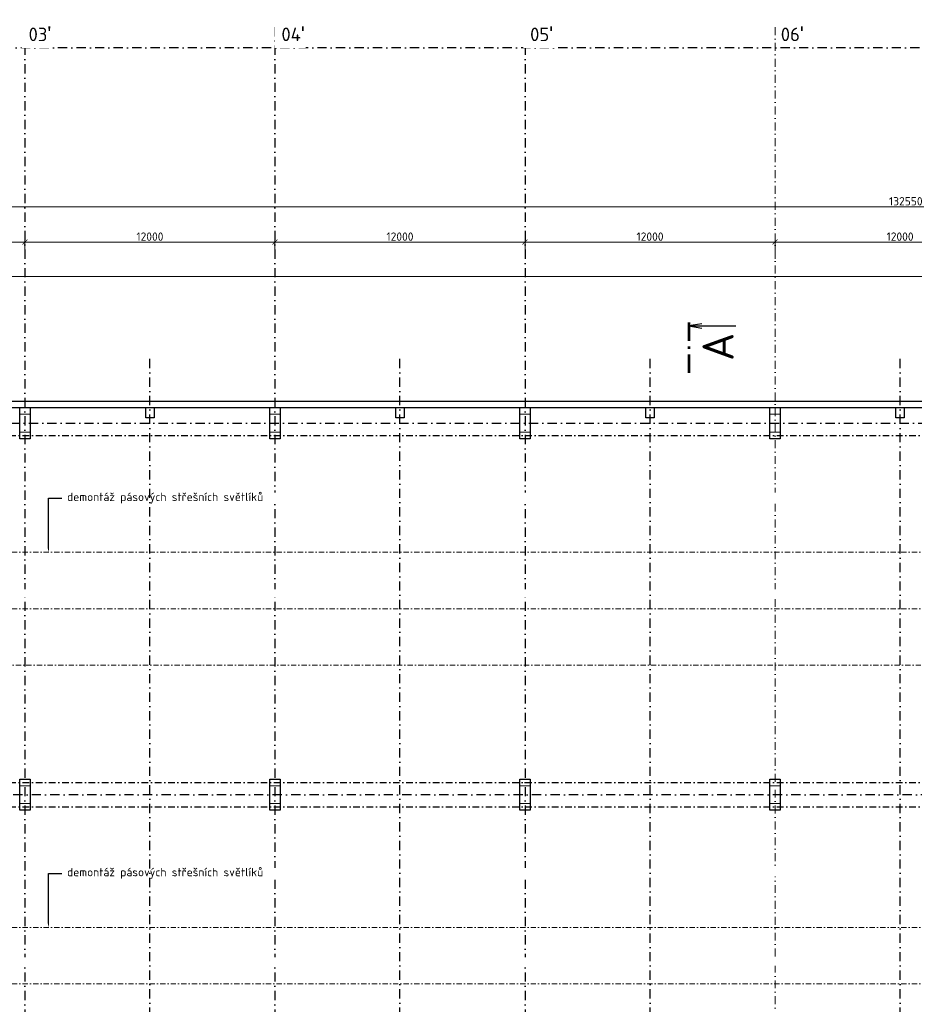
# Model space of a CAD drawing. Header units: millimetres. Extents: x -29085 to 3627694, y -159961 to 2281735.
# Tile 97 of 229: x 243678 to 286613, y 147607 to 194838. Entities that reach past the tile are written whole.
import ezdxf
from ezdxf import colors
from ezdxf.entities.mleader import LeaderData, LeaderLine
from ezdxf.enums import TextEntityAlignment as Align
from ezdxf.math import Vec2, Vec3

# ---------------------------------------------------------------- set-up
doc = ezdxf.new("R2010")
doc.units = ezdxf.units.MM
doc.linetypes.add('DASHDOT', pattern=[25.4, 12.7, -6.35, 0, -6.35])
doc.linetypes.add('ČERCHOVANÁ', pattern=[25.4, 12.7, -6.35, 0, -6.35])
doc.styles.add('A99_kota', font='isocpeur.ttf', dxfattribs={"height": 2})
doc.styles.add('A99_popis', font='isocpeur.ttf')
doc.styles.add('ad_popis 100', font='isocpeur.ttf', dxfattribs={"height": 200})
doc.dimstyles.new('A99_kota_200 new', dxfattribs={"dimscale": 200, "dimtxt": 2, "dimasz": 1.2, "dimexe": 0.5, "dimexo": 1.5, "dimgap": 0.3, "dimtad": 1, "dimdec": 0, "dimzin": 3, "dimdsep": 46, "dimtxsty": 'A99_kota', "dimblk": 'ARCHTICK', "dimcen": 2.5, "dimazin": 2, "dimtfac": 0.75, "dimtdec": 0, "dimtmove": 2, "dimatfit": 0, "dimfxl": 4, "dimfxlon": 1, "dimtolj": 1, "dimtzin": 0, "dimlwd": 5, "dimlwe": 5, "dimarcsym": 0})

# ---------------------------------------------------------------- blocks, each defined once
blk = doc.blocks.new('*U218')
at = {"color": 0, "linetype": 'ByBlock'}
for p, q in [((-11.27, 0), (-11.27, -11.25)), ((446.48, 0), (446.48, -11.25))]:
    blk.add_line(p, q, dxfattribs=at)
at = {"color": 0, "linetype": 'ByBlock', "const_width": 0.63}
for points in [[(-12.15, 0), (-7.65, 0)], [(-6.39, 0), (-5.76, 0)], [(-4.5, 0), (0, 0)], [(439.71, 0), (435.21, 0)], [(441.6, 0), (440.97, 0)], [(447.36, 0), (442.86, 0)]]:
    blk.add_lwpolyline(points, dxfattribs=at)
at = {"color": 0, "linetype": 'ByBlock'}
for points in [[(-11.82, -3.1), (-11.27, 0), (-10.72, -3.1)], [(447.03, -3.1), (446.48, 0), (445.93, -3.1)]]:
    blk.add_lwpolyline(points, dxfattribs=at)
at = {"color": 0, "linetype": 'ByBlock', "style": 'A99_popis', "flags": 12}
blk.add_attdef('OZNŘ_2K', text='', height=5, dxfattribs=at).set_placement((444.84, -10.73), align=Align.RIGHT)
at = {"color": 0, "linetype": 'ByBlock', "style": 'A99_popis'}
blk.add_attdef('OZNŘ_1K', (-9.63, -10.73), '', height=5, dxfattribs=at)
blk = doc.blocks.new('_ArchTick')
at = {"color": 0, "linetype": 'ByBlock', "const_width": 0.15}
blk.add_lwpolyline([(-0.5, -0.5), (0.5, 0.5)], dxfattribs=at)
blk = doc.blocks.new('*D2402')
at = {"color": 0, "lineweight": 5}
for p, q in [((231929, 183373), (231929, 184273)), ((243929, 183373), (243929, 184273)), ((231929, 184173), (243929, 184173))]:
    blk.add_line(p, q, dxfattribs=at)
at = {"layer": 'Defpoints', "color": 0}
for p in [(243929, 184173), (231929, 178307), (243929, 178307)]:
    blk.add_point(p, dxfattribs=at)
at = {"color": 0, "lineweight": 5, "xscale": 240, "yscale": 240, "zscale": 240, "rotation": 180}
blk.add_blockref('_ArchTick', (231929, 184173), dxfattribs=at)
at = {"color": 0, "lineweight": 5, "xscale": 240, "yscale": 240, "zscale": 240}
blk.add_blockref('_ArchTick', (243929, 184173), dxfattribs=at)
at = {"color": 0, "insert": (237929, 184433), "char_height": 400, "attachment_point": 5, "style": 'A99_kota'}
blk.add_mtext('\\A1;12000', dxfattribs=at)
blk = doc.blocks.new('*D2401')
at = {"color": 0, "lineweight": 5}
for p, q in [((243929, 183373), (243929, 184273)), ((255929, 183373), (255929, 184273)), ((243929, 184173), (255929, 184173))]:
    blk.add_line(p, q, dxfattribs=at)
at = {"layer": 'Defpoints', "color": 0}
for p in [(255929, 184173), (243929, 178307), (255929, 178307)]:
    blk.add_point(p, dxfattribs=at)
at = {"color": 0, "lineweight": 5, "xscale": 240, "yscale": 240, "zscale": 240, "rotation": 180}
blk.add_blockref('_ArchTick', (243929, 184173), dxfattribs=at)
at = {"color": 0, "lineweight": 5, "xscale": 240, "yscale": 240, "zscale": 240}
blk.add_blockref('_ArchTick', (255929, 184173), dxfattribs=at)
at = {"color": 0, "insert": (249929, 184433), "char_height": 400, "attachment_point": 5, "style": 'A99_kota'}
blk.add_mtext('\\A1;12000', dxfattribs=at)
blk = doc.blocks.new('*D2400')
at = {"color": 0, "lineweight": 5}
for p, q in [((255929, 183373), (255929, 184273)), ((267929, 183373), (267929, 184273)), ((255929, 184173), (267929, 184173))]:
    blk.add_line(p, q, dxfattribs=at)
at = {"layer": 'Defpoints', "color": 0}
for p in [(267929, 184173), (255929, 178307), (267929, 178307)]:
    blk.add_point(p, dxfattribs=at)
at = {"color": 0, "lineweight": 5, "xscale": 240, "yscale": 240, "zscale": 240, "rotation": 180}
blk.add_blockref('_ArchTick', (255929, 184173), dxfattribs=at)
at = {"color": 0, "lineweight": 5, "xscale": 240, "yscale": 240, "zscale": 240}
blk.add_blockref('_ArchTick', (267929, 184173), dxfattribs=at)
at = {"color": 0, "insert": (261929, 184433), "char_height": 400, "attachment_point": 5, "style": 'A99_kota'}
blk.add_mtext('\\A1;12000', dxfattribs=at)
blk = doc.blocks.new('*D2399')
at = {"color": 0, "lineweight": 5}
for p, q in [((267929, 183373), (267929, 184273)), ((279929, 183373), (279929, 184273)), ((267929, 184173), (279929, 184173))]:
    blk.add_line(p, q, dxfattribs=at)
at = {"layer": 'Defpoints', "color": 0}
for p in [(279929, 184173), (267929, 178307), (279929, 178307)]:
    blk.add_point(p, dxfattribs=at)
at = {"color": 0, "lineweight": 5, "xscale": 240, "yscale": 240, "zscale": 240, "rotation": 180}
blk.add_blockref('_ArchTick', (267929, 184173), dxfattribs=at)
at = {"color": 0, "lineweight": 5, "xscale": 240, "yscale": 240, "zscale": 240}
blk.add_blockref('_ArchTick', (279929, 184173), dxfattribs=at)
at = {"color": 0, "insert": (273929, 184433), "char_height": 400, "attachment_point": 5, "style": 'A99_kota'}
blk.add_mtext('\\A1;12000', dxfattribs=at)
blk = doc.blocks.new('*D2398')
at = {"color": 0, "lineweight": 5}
for p, q in [((279929, 183373), (279929, 184273)), ((291929, 183373), (291929, 184273)), ((279929, 184173), (291929, 184173))]:
    blk.add_line(p, q, dxfattribs=at)
at = {"layer": 'Defpoints', "color": 0}
for p in [(291929, 184173), (279929, 178307), (291929, 178307)]:
    blk.add_point(p, dxfattribs=at)
at = {"color": 0, "lineweight": 5, "xscale": 240, "yscale": 240, "zscale": 240, "rotation": 180}
blk.add_blockref('_ArchTick', (279929, 184173), dxfattribs=at)
at = {"color": 0, "lineweight": 5, "xscale": 240, "yscale": 240, "zscale": 240}
blk.add_blockref('_ArchTick', (291929, 184173), dxfattribs=at)
at = {"color": 0, "insert": (285929, 184433), "char_height": 400, "attachment_point": 5, "style": 'A99_kota'}
blk.add_mtext('\\A1;12000', dxfattribs=at)
blk = doc.blocks.new('*D2384')
at = {"color": 0, "lineweight": 5}
for p, q in [((219929, 185069), (219929, 185969)), ((219929, 185869), (352479, 185869)), ((352479, 185069), (352479, 185969))]:
    blk.add_line(p, q, dxfattribs=at)
at = {"layer": 'Defpoints', "color": 0}
for p in [(352479, 185869), (219929, 178307), (352479, 178307)]:
    blk.add_point(p, dxfattribs=at)
at = {"color": 0, "lineweight": 5, "xscale": 240, "yscale": 240, "zscale": 240, "rotation": 180}
blk.add_blockref('_ArchTick', (219929, 185869), dxfattribs=at)
at = {"color": 0, "lineweight": 5, "xscale": 240, "yscale": 240, "zscale": 240}
blk.add_blockref('_ArchTick', (352479, 185869), dxfattribs=at)
at = {"color": 0, "insert": (286204, 186129), "char_height": 400, "attachment_point": 5, "style": 'A99_kota'}
blk.add_mtext('\\A1;132550', dxfattribs=at)
blk = doc.blocks.new('*D2380')
at = {"color": 0, "lineweight": 5}
for p, q in [((219379, 181716), (219379, 182616)), ((219379, 182516), (393959, 182516)), ((393959, 181716), (393959, 182616))]:
    blk.add_line(p, q, dxfattribs=at)
at = {"layer": 'Defpoints', "color": 0}
for p in [(393959, 182516), (219379, 176533), (393959, 175663)]:
    blk.add_point(p, dxfattribs=at)
at = {"color": 0, "lineweight": 5, "xscale": 240, "yscale": 240, "zscale": 240, "rotation": 180}
blk.add_blockref('_ArchTick', (219379, 182516), dxfattribs=at)
at = {"color": 0, "lineweight": 5, "xscale": 240, "yscale": 240, "zscale": 240}
blk.add_blockref('_ArchTick', (393959, 182516), dxfattribs=at)
at = {"color": 0, "insert": (306669, 182776), "char_height": 400, "attachment_point": 5, "style": 'A99_kota'}
blk.add_mtext('\\A1;174580', dxfattribs=at)

msp = doc.modelspace()

# ---------------------------------------------------------------- linework, layer by layer
at = {"color": 251, "linetype": 'DASHDOT', "ltscale": 35}
for p, q in [((243929, 194483.3), (243929, 89198.3)), ((255929, 194483.3), (255929, 89198.3)), ((267929, 194483.3), (267929, 89198.3)), ((210329, 175483.3), (352729, 175483.3)), ((364729, 157663.3), (210329, 157663.3))]:
    msp.add_line(p, q, dxfattribs=at)
at = {"color": 251, "linetype": 'DASHDOT', "lineweight": 5, "ltscale": 30}
msp.add_line((279929, 194483.3), (279929, 89198.3), dxfattribs=at)
at = {"color": 251}
for p, q in [((225729, 176533.3), (375579, 176533.3)), ((226129, 176233.3), (352229, 176233.3))]:
    msp.add_line(p, q, dxfattribs=at)
at = {"color": 251, "linetype": 'ČERCHOVANÁ', "ltscale": 25}
for p, q in [((219679, 174893.3), (352729, 174893.3)), ((219679, 158253.3), (352729, 158253.3)), ((219679, 157073.3), (364729, 157073.3))]:
    msp.add_line(p, q, dxfattribs=at)
at = {"color": 251, "linetype": 'ČERCHOVANÁ', "lineweight": 9, "ltscale": 20}
for p, q in [((226029, 169288.6), (346379, 169288.6)), ((226029, 166583.4), (346379, 166583.4)), ((226029, 151288.6), (358379, 151288.6)), ((226029, 148583.4), (358379, 148583.4))]:
    msp.add_line(p, q, dxfattribs=at)
at = {"color": 251, "linetype": 'DASHDOT', "ltscale": 35}
msp.add_lwpolyline([(366879, 193483.3), (218304, 193483.3)], dxfattribs=at)
at = {"color": 251, "linetype": 'Continuous', "ltscale": 2}
for points in [[(244179, 174733.3), (243679, 174733.3), (243679, 176233.3), (244179, 176233.3)], [(244179, 174733.3), (243679, 174733.3), (243679, 176233.3), (244179, 176233.3)], [(256179, 174733.3), (255679, 174733.3), (255679, 176233.3), (256179, 176233.3)], [(256179, 174733.3), (255679, 174733.3), (255679, 176233.3), (256179, 176233.3)], [(268179, 174733.3), (267679, 174733.3), (267679, 176233.3), (268179, 176233.3)], [(268179, 174733.3), (267679, 174733.3), (267679, 176233.3), (268179, 176233.3)], [(280179, 174733.3), (279679, 174733.3), (279679, 176233.3), (280179, 176233.3)], [(280179, 174733.3), (279679, 174733.3), (279679, 176233.3), (280179, 176233.3)], [(244179, 156913.3), (243679, 156913.3), (243679, 158413.3), (244179, 158413.3)], [(244179, 156913.3), (243679, 156913.3), (243679, 158413.3), (244179, 158413.3)], [(256179, 156913.3), (255679, 156913.3), (255679, 158413.3), (256179, 158413.3)], [(256179, 156913.3), (255679, 156913.3), (255679, 158413.3), (256179, 158413.3)], [(268179, 156913.3), (267679, 156913.3), (267679, 158413.3), (268179, 158413.3)], [(268179, 156913.3), (267679, 156913.3), (267679, 158413.3), (268179, 158413.3)], [(280179, 156913.3), (279679, 156913.3), (279679, 158413.3), (280179, 158413.3)], [(280179, 156913.3), (279679, 156913.3), (279679, 158413.3), (280179, 158413.3)]]:
    msp.add_lwpolyline(points, close=True, dxfattribs=at)
at = {"color": 251, "linetype": 'Continuous', "lineweight": 20, "ltscale": 2}
for points in [[(243679, 176233.3), (244179, 176233.3), (244179, 175913.3), (243679, 175913.3)], [(255679, 176233.3), (256179, 176233.3), (256179, 175913.3), (255679, 175913.3)], [(267679, 176233.3), (268179, 176233.3), (268179, 175913.3), (267679, 175913.3)], [(279679, 176233.3), (280179, 176233.3), (280179, 175913.3), (279679, 175913.3)], [(243679, 175053.3), (244179, 175053.3), (244179, 174733.3), (243679, 174733.3)], [(255679, 175053.3), (256179, 175053.3), (256179, 174733.3), (255679, 174733.3)], [(267679, 175053.3), (268179, 175053.3), (268179, 174733.3), (267679, 174733.3)], [(279679, 175053.3), (280179, 175053.3), (280179, 174733.3), (279679, 174733.3)], [(243679, 158413.3), (244179, 158413.3), (244179, 158093.3), (243679, 158093.3)], [(255679, 158413.3), (256179, 158413.3), (256179, 158093.3), (255679, 158093.3)], [(267679, 158413.3), (268179, 158413.3), (268179, 158093.3), (267679, 158093.3)], [(279679, 158413.3), (280179, 158413.3), (280179, 158093.3), (279679, 158093.3)], [(243679, 157233.3), (244179, 157233.3), (244179, 156913.3), (243679, 156913.3)], [(255679, 157233.3), (256179, 157233.3), (256179, 156913.3), (255679, 156913.3)], [(267679, 157233.3), (268179, 157233.3), (268179, 156913.3), (267679, 156913.3)], [(279679, 157233.3), (280179, 157233.3), (280179, 156913.3), (279679, 156913.3)]]:
    msp.add_lwpolyline(points, close=True, dxfattribs=at)
at = {"color": 251, "ltscale": 2}
for points in [[(250129, 175733.3), (249729, 175733.3), (249729, 176233.3), (250129, 176233.3)], [(262129, 175733.3), (261729, 175733.3), (261729, 176233.3), (262129, 176233.3)], [(274129, 175733.3), (273729, 175733.3), (273729, 176233.3), (274129, 176233.3)], [(286129, 175733.3), (285729, 175733.3), (285729, 176233.3), (286129, 176233.3)]]:
    msp.add_lwpolyline(points, close=True, dxfattribs=at)
at = {"color": 251, "linetype": 'ČERCHOVANÁ', "lineweight": 9, "ltscale": 20}
msp.add_lwpolyline([(346379, 163877.9), (226029, 163877.9)], dxfattribs=at)

# ---------------------------------------------------------------- block references
at = {"color": 251}
ref = msp.add_blockref('*U218', (275796.5, 90850.8), dxfattribs=dict(at, xscale=200, yscale=200, zscale=200, rotation=90))
ref.add_attrib('OZNŘ_1K', 'A', (277942.5, 88924.3), dxfattribs={"color": 0, "linetype": 'ByBlock', "height": 1500, "rotation": 90, "style": 'A99_popis'})
ref.add_attrib('OZNŘ_2K', 'A', dxfattribs={"color": 0, "linetype": 'ByBlock', "height": 1500, "rotation": 90, "style": 'A99_popis', "flags": 12}).set_placement((277941.6, 179819.8), align=Align.RIGHT)

# ---------------------------------------------------------------- texts
at = {"color": 251, "lineweight": 0, "insert": (280204, 194513.3), "char_height": 650, "attachment_point": 1, "style": 'ad_popis 100'}
msp.add_mtext_dynamic_manual_height_columns("06{\\fArial|b0|i0|c238|p34;\\H1.08333x;'}", width=832.5, gutter_width=1000, heights=[0], dxfattribs=at)

# ---------------------------------------------------------------- dimensions: what is measured, and where the dimension line sits
at = {"color": 251}
for base, p1, p2, picture, middle in [((352479, 185868.5), (219929, 178306.9), (352479, 178306.9), '*D2384', (286204, 186128.5)), ((243929, 184172.9), (231929, 178306.9), (243929, 178306.9), '*D2402', (237929, 184432.9)), ((255929, 184172.9), (243929, 178306.9), (255929, 178306.9), '*D2401', (249929, 184432.9)), ((267929, 184172.9), (255929, 178306.9), (267929, 178306.9), '*D2400', (261929, 184432.9)), ((279929, 184172.9), (267929, 178306.9), (279929, 178306.9), '*D2399', (273929, 184432.9)), ((291929, 184172.9), (279929, 178306.9), (291929, 178306.9), '*D2398', (285929, 184432.9)), ((393959, 182515.6), (219379, 176533.3), (393959, 175663.3), '*D2380', (306669, 182775.6))]:
    dim = msp.add_linear_dim(base=base, p1=p1, p2=p2, dimstyle='A99_kota_200 new', override={"dimscale": 1, "dimtix": 1, "dimtofl": 1, "dimtmove": 1, "dimatfit": 1}, dxfattribs=at)
    dim.commit()
    dim.dimension.update_dxf_attribs({"geometry": picture, "text_midpoint": middle})

# ---------------------------------------------------------------- next in the draw order: texts
at = {"color": 251, "lineweight": 0, "char_height": 650, "attachment_point": 1, "style": 'ad_popis 100', "bg_fill": 2}
for s, insert in [("03{\\fArial|b0|i0|c238|p34;\\H1.08333x;'}", (244104, 194513.3)), ("04{\\fArial|b0|i0|c238|p34;\\H1.08333x;'}", (256239, 194513.3)), ("05{\\fArial|b0|i0|c238|p34;\\H1.08333x;'}", (268174.1, 194513.3))]:
    msp.add_mtext_dynamic_manual_height_columns(s, width=832.5, gutter_width=1000, heights=[0], dxfattribs=dict(at, insert=insert))

# ---------------------------------------------------------------- next in the draw order: leaders
at = {"color": 251, "lineweight": 9}
ml = msp.add_multileader_mtext('Standard', dxfattribs=at)
ml.set_content('\\A1;{\\C256;demontáž pásových střešních světlíků}', color=1, style='A99_popis')
ml.set_leader_properties(color=256, linetype='ByLayer', lineweight=-1)
ml.build(insert=Vec2(0, 0))
ml.multileader.update_dxf_attribs({"dogleg_length": 3.23, "arrow_head_size": 200, "scale": 200})
ctx = ml.context
ctx.base_point, ctx.scale, ctx.char_height, ctx.arrow_head_size, ctx.landing_gap_size, ctx.plane_origin = Vec3(245704, 171888.3), 200, 400, 200, 250, Vec3(251674, 167392.2)
notes = []
notes.append((ctx, [(0, (1, 1, 0), (245059, 171888.3), (1, 0), 645, [(0, [(245059, 169288.6)], 0, [])])]))
ctx.mtext.insert, ctx.mtext.width, ctx.mtext.flow_direction = Vec3(245954, 172148.3), 9848.317, 5
ctx.mtext.has_bg_fill, ctx.mtext.bg_color, ctx.mtext.bg_scale_factor, ctx.mtext.bg_transparency, ctx.mtext.use_window_bg_color = 1, -1073741824, 1, 0, 1
ml = msp.add_multileader_mtext('Standard', dxfattribs=at)
ml.set_content('\\A1;{\\C256;výměna sekčních vrat}', color=1, style='A99_popis')
ml.set_leader_properties(color=256, linetype='ByLayer', lineweight=-1)
ml.build(insert=Vec2(0, 0))
ml.multileader.update_dxf_attribs({"dogleg_length": 1, "arrow_head_size": 200, "scale": 200})
ctx = ml.context
ctx.base_point, ctx.scale, ctx.char_height, ctx.arrow_head_size, ctx.landing_gap_size, ctx.plane_origin = Vec3(223349, 167250.8), 200, 400, 200, 250, Vec3(223664, 158215)
notes.append((ctx, [(0, (1, 1, 0), (222704, 167250.8), (1, 0), 645, [(0, [(219719, 167250.8)], 0, [])])]))
ctx.mtext.insert, ctx.mtext.width, ctx.mtext.defined_height, ctx.mtext.flow_direction = Vec3(223599, 167510.8), 7057.5, 1693.3, 5
ctx.mtext.has_bg_fill, ctx.mtext.bg_color, ctx.mtext.bg_scale_factor, ctx.mtext.bg_transparency, ctx.mtext.use_window_bg_color = 1, -1073741824, 1, 0, 1
ml = msp.add_multileader_mtext('Standard', dxfattribs=at)
ml.set_content('\\A1;{\\C256;demontáž pásových střešních světlíků}', color=1, style='A99_popis')
ml.set_leader_properties(color=256, linetype='ByLayer', lineweight=-1)
ml.build(insert=Vec2(0, 0))
ml.multileader.update_dxf_attribs({"dogleg_length": 3.23, "arrow_head_size": 200, "scale": 200})
ctx = ml.context
ctx.base_point, ctx.scale, ctx.char_height, ctx.arrow_head_size, ctx.landing_gap_size, ctx.plane_origin = Vec3(245704, 153888.3), 200, 400, 200, 250, Vec3(251674, 149392.2)
notes.append((ctx, [(0, (1, 1, 0), (245059, 153888.3), (1, 0), 645, [(0, [(245059, 151288.6)], 0, [])])]))
ctx.mtext.insert, ctx.mtext.width, ctx.mtext.flow_direction = Vec3(245954, 154148.3), 9848.317, 5
ctx.mtext.has_bg_fill, ctx.mtext.bg_color, ctx.mtext.bg_scale_factor, ctx.mtext.bg_transparency, ctx.mtext.use_window_bg_color = 1, -1073741824, 1, 0, 1
ml = msp.add_multileader_mtext('Standard', dxfattribs=at)
ml.set_content('\\A1;{\\C256;výměna sekčních vrat}', color=1, style='A99_popis')
ml.set_leader_properties(color=256, linetype='ByLayer', lineweight=-1)
ml.build(insert=Vec2(0, 0))
ml.multileader.update_dxf_attribs({"dogleg_length": 1, "arrow_head_size": 200, "scale": 200})
ctx = ml.context
ctx.base_point, ctx.scale, ctx.char_height, ctx.arrow_head_size, ctx.landing_gap_size, ctx.plane_origin = Vec3(224019, 149658.3), 200, 400, 200, 250, Vec3(223664, 140622.5)
notes.append((ctx, [(0, (1, 1, 0), (223374, 149658.4), (1, 0), 645, [(0, [(219719, 149658.3)], 0, [])])]))
ctx.mtext.insert, ctx.mtext.width, ctx.mtext.defined_height, ctx.mtext.flow_direction = Vec3(224269, 149858.4), 3570.166, 1693.3, 5
ctx.mtext.has_bg_fill, ctx.mtext.bg_color, ctx.mtext.bg_scale_factor, ctx.mtext.bg_transparency, ctx.mtext.use_window_bg_color = 1, -1073741824, 1, 0, 1
for ctx, leaders in notes:
    for number, flags, end, landing, length, lines in leaders:
        leader = LeaderData()
        leader.index, (leader.has_last_leader_line, leader.has_dogleg_vector, leader.attachment_direction) = number, flags
        leader.last_leader_point, leader.dogleg_vector, leader.dogleg_length = Vec3(end), Vec3(landing), length
        for number, points, colour, breaks in lines:
            line = LeaderLine()
            line.index, line.vertices, line.color, line.breaks = number, Vec3.list(points), colors.encode_raw_color(colour), breaks
            leader.lines.append(line)
        ctx.leaders.append(leader)

# ---------------------------------------------------------------- next in the draw order: linework, layer by layer
at = {"color": 251, "linetype": 'DASHDOT', "ltscale": 35}
for points in [[(249929, 116773.3), (249929, 178660.8)], [(261929, 116773.3), (261929, 178660.8)], [(273929, 116773.3), (273929, 178660.8)], [(285929, 116773.3), (285929, 178660.8)]]:
    msp.add_lwpolyline(points, dxfattribs=at)

doc.saveas('drawing.dxf')
